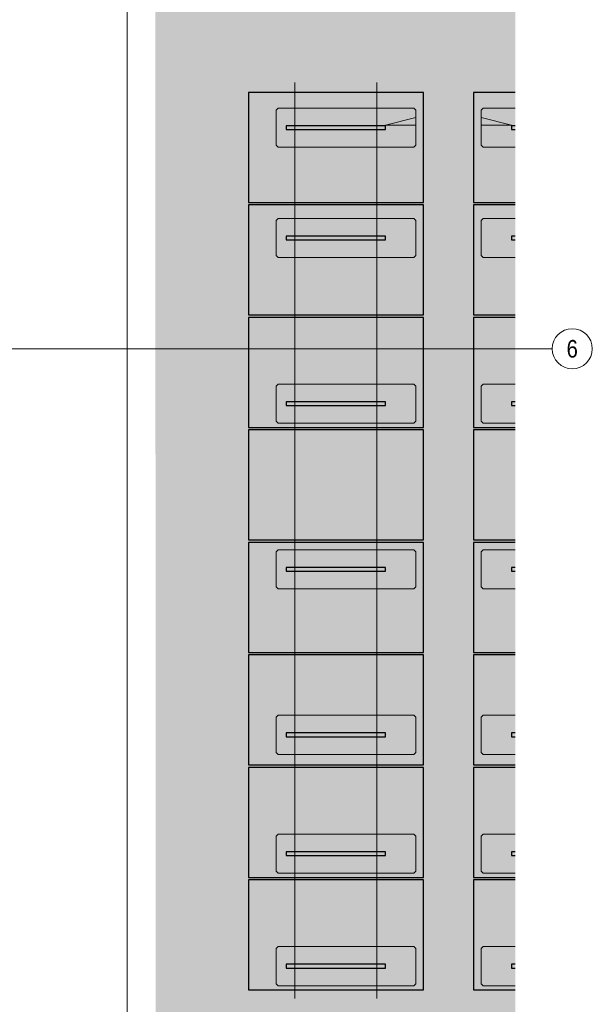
# Model space of a CAD drawing. Extents: x -720 to 300, y 62 to 1112.
# Tile 16 of 60: x -22 to 92, y 254 to 450. Entities that reach past the tile are written whole.
import ezdxf
from ezdxf.enums import TextEntityAlignment as Align
from ezdxf.lldxf.tags import DXFTag

# ---------------------------------------------------------------- set-up
doc = ezdxf.new("R2010")
doc.units = 0
doc.layers.get('0').update_dxf_attribs({"lineweight": 13})
for name, color, linetype, lineweight in [('3_Solarbase', 7, 'Continuous', 25), ('70 -71 Achsen- 1 Gebäudeachsen', 7, 'STRICHPUNKT2-A06DN9U3MF', 18), ('ModuleHighPointMark', 7, 'Continuous', 25)]:
    doc.layers.add(name, color=color, linetype=linetype, lineweight=lineweight)
for name, color, linetype, lineweight, true_color in [('E_ST_Tragsystem', 7, 'Continuous', 18, 0x006666), ('iwb_Layout Achsbezeichung', 1, 'Continuous', 13, 0xff0000), ('iwb_Layout BA_Markierung', 7, 'Continuous', 9, 0xbadcdc), ('Modules', 7, 'Continuous', 25, 0xffa500)]:
    doc.layers.add(name, color=color, linetype=linetype, lineweight=lineweight, true_color=true_color)
doc.styles.get("Standard").update_dxf_attribs({"font": 'ARIALN.TTF'})
tags = doc.linetypes.add('STRICHPUNKT2', pattern=[12.7, 6.35, -3.175, 0, -3.175]).pattern_tags.tags
tags[10:11] = [DXFTag(74, 4), DXFTag(75, 0), DXFTag(340, '0'), DXFTag(46, 0.0), DXFTag(50, 0.0), DXFTag(44, 0.0), DXFTag(45, 0.0)]
tags[8:9] = [DXFTag(74, 4), DXFTag(75, 0), DXFTag(340, '0'), DXFTag(46, 0.0), DXFTag(50, 0.0), DXFTag(44, 0.0), DXFTag(45, 0.0)]
tags[6:7] = [DXFTag(74, 4), DXFTag(75, 0), DXFTag(340, '0'), DXFTag(46, 0.0), DXFTag(50, 0.0), DXFTag(44, 0.0), DXFTag(45, 0.0)]
tags[4:5] = [DXFTag(74, 4), DXFTag(75, 0), DXFTag(340, '0'), DXFTag(46, 0.0), DXFTag(50, 0.0), DXFTag(44, 0.0), DXFTag(45, 0.0)]
tags = doc.linetypes.add('STRICHPUNKT2-A06DN9U3MF', pattern=[12.7, 6.35, -3.175, 0, -3.175]).pattern_tags.tags
tags[10:11] = [DXFTag(74, 4), DXFTag(75, 0), DXFTag(340, '0'), DXFTag(46, 0.0), DXFTag(50, 0.0), DXFTag(44, 0.0), DXFTag(45, 0.0)]
tags[8:9] = [DXFTag(74, 4), DXFTag(75, 0), DXFTag(340, '0'), DXFTag(46, 0.0), DXFTag(50, 0.0), DXFTag(44, 0.0), DXFTag(45, 0.0)]
tags[6:7] = [DXFTag(74, 4), DXFTag(75, 0), DXFTag(340, '0'), DXFTag(46, 0.0), DXFTag(50, 0.0), DXFTag(44, 0.0), DXFTag(45, 0.0)]
tags[4:5] = [DXFTag(74, 4), DXFTag(75, 0), DXFTag(340, '0'), DXFTag(46, 0.0), DXFTag(50, 0.0), DXFTag(44, 0.0), DXFTag(45, 0.0)]

# ---------------------------------------------------------------- blocks, each defined once
blk = doc.blocks.new('Polygon-A06DN9TXMF')
at = {"color": 0, "linetype": 'ByBlock', "lineweight": -2, "ltscale": 0.13}
blk.add_solid([(4.85, 86.71), (4.69, 1083.81), (76.5, 86.52), (76.5, 1083.81)], dxfattribs=at)
blk = doc.blocks.new('Referenz-A06DN9U5MF')
at = {"layer": '70 -71 Achsen- 1 Gebäudeachsen', "color": 0, "linetype": 'STRICHPUNKT2-A06DN9U3MF', "ltscale": 0.18}
for p, q in [((-0.85, 1084.85), (-0.85, 85.41)), ((-682.49, 384.91), (76.46, 384.91))]:
    blk.add_line(p, q, dxfattribs=at)
blk = doc.blocks.new('Blockreferenz-A06DNAWLMF')
at = {"layer": '3_Solarbase', "color": 0}
for p, q in [((76.46, 341.35), (75.71, 341.35)), ((75.71, 341.35), (75.71, 340.59)), ((75.71, 340.59), (76.46, 340.59))]:
    blk.add_line(p, q, dxfattribs=at)
blk = doc.blocks.new('Blockreferenz-A06DNAWNMF')
at = {"layer": '3_Solarbase', "color": 0}
for p, q in [((76.46, 308.35), (75.71, 308.35)), ((75.71, 308.35), (75.71, 307.59)), ((75.71, 307.59), (76.46, 307.59))]:
    blk.add_line(p, q, dxfattribs=at)
blk = doc.blocks.new('Blockreferenz-A06DNAWPMF')
at = {"layer": '3_Solarbase', "color": 0}
for p, q in [((50.65, 341.35), (30.85, 341.35)), ((30.85, 341.35), (30.85, 340.59)), ((30.85, 340.59), (50.65, 340.59)), ((50.65, 340.59), (50.65, 341.35))]:
    blk.add_line(p, q, dxfattribs=at)
blk = doc.blocks.new('Blockreferenz-A06DNAWRMF')
at = {"layer": '3_Solarbase', "color": 0}
for p, q in [((76.46, 407.35), (75.71, 407.35)), ((75.71, 407.35), (75.71, 406.59)), ((75.71, 406.59), (76.46, 406.59))]:
    blk.add_line(p, q, dxfattribs=at)
blk = doc.blocks.new('Blockreferenz-A06DNAWTMF')
at = {"layer": '3_Solarbase', "color": 0}
for p, q in [((50.65, 374.35), (30.85, 374.35)), ((30.85, 374.35), (30.85, 373.59)), ((30.85, 373.59), (50.65, 373.59)), ((50.65, 373.59), (50.65, 374.35))]:
    blk.add_line(p, q, dxfattribs=at)
blk = doc.blocks.new('Blockreferenz-A06DNAWVMF')
at = {"layer": '3_Solarbase', "color": 0}
for p, q in [((50.65, 407.35), (30.85, 407.35)), ((30.85, 407.35), (30.85, 406.59)), ((30.85, 406.59), (50.65, 406.59)), ((50.65, 406.59), (50.65, 407.35))]:
    blk.add_line(p, q, dxfattribs=at)
blk = doc.blocks.new('Blockreferenz-A06DNAWXMF')
at = {"layer": '3_Solarbase', "color": 0}
for p, q in [((76.46, 341.35), (75.71, 341.35)), ((75.71, 341.35), (75.71, 340.59)), ((75.71, 340.59), (76.46, 340.59))]:
    blk.add_line(p, q, dxfattribs=at)
blk = doc.blocks.new('Blockreferenz-A06DNAWZMF')
at = {"layer": '3_Solarbase', "color": 0}
for p, q in [((76.46, 407.35), (75.71, 407.35)), ((75.71, 407.35), (75.71, 406.59)), ((75.71, 406.59), (76.46, 406.59))]:
    blk.add_line(p, q, dxfattribs=at)
blk = doc.blocks.new('Blockreferenz-A06DNAX1MF')
at = {"layer": '3_Solarbase', "color": 0}
for p, q in [((50.65, 429.35), (30.85, 429.35)), ((30.85, 429.35), (30.85, 428.59)), ((30.85, 428.59), (50.65, 428.59)), ((50.65, 428.59), (50.65, 429.35))]:
    blk.add_line(p, q, dxfattribs=at)
blk = doc.blocks.new('Blockreferenz-A06DNAX3MF')
at = {"layer": 'ModuleHighPointMark', "color": 16, "lineweight": 0, "true_color": 0x6c0000}
for p, q in [((56.65, 430.97), (50.65, 429.47)), ((56.65, 429.47), (56.65, 430.97)), ((50.65, 429.47), (56.65, 429.47))]:
    blk.add_line(p, q, dxfattribs=at)
at = {"layer": 'ModuleHighPointMark', "color": 40, "linetype": 'ByBlock', "ltscale": 0.25, "true_color": 0xffa600}
blk.add_solid([(56.65, 429.47), (50.65, 429.47), (56.65, 430.97)], dxfattribs=at)
blk = doc.blocks.new('Blockreferenz-A06DNAX5MF')
at = {"layer": 'ModuleHighPointMark', "color": 16, "lineweight": 0, "true_color": 0x6c0000}
for p, q in [((69.71, 429.47), (69.71, 430.97)), ((69.71, 430.97), (75.71, 429.47)), ((75.71, 429.47), (69.71, 429.47))]:
    blk.add_line(p, q, dxfattribs=at)
at = {"layer": 'ModuleHighPointMark', "color": 40, "linetype": 'ByBlock', "ltscale": 0.25, "true_color": 0xffa600}
blk.add_solid([(69.71, 429.47), (69.71, 430.97), (75.71, 429.47)], dxfattribs=at)
blk = doc.blocks.new('Blockreferenz-A06DNAX7MF')
at = {"color": 96, "lineweight": -2, "true_color": 0x008000}
for p, q in [((28.86, 311.47), (29.26, 311.87)), ((28.86, 304.47), (28.86, 311.47)), ((29.26, 311.87), (56.26, 311.87)), ((56.26, 311.87), (56.66, 311.47)), ((56.66, 311.47), (56.66, 304.47)), ((29.26, 304.07), (28.86, 304.47)), ((56.66, 304.47), (56.26, 304.07)), ((56.26, 304.07), (29.26, 304.07))]:
    blk.add_line(p, q, dxfattribs=at)
blk = doc.blocks.new('Blockreferenz-A06DNAX9MF')
at = {"color": 96, "lineweight": -2, "true_color": 0x008000}
for p, q in [((28.86, 377.47), (29.26, 377.87)), ((28.86, 370.47), (28.86, 377.47)), ((29.26, 377.87), (56.26, 377.87)), ((56.26, 377.87), (56.66, 377.47)), ((56.66, 377.47), (56.66, 370.47)), ((29.26, 370.07), (28.86, 370.47)), ((56.26, 370.07), (29.26, 370.07)), ((56.66, 370.47), (56.26, 370.07))]:
    blk.add_line(p, q, dxfattribs=at)
blk = doc.blocks.new('Blockreferenz-A06DNAXBMF')
at = {"color": 96, "lineweight": -2, "true_color": 0x008000}
for p, q in [((28.86, 432.47), (29.26, 432.87)), ((28.86, 425.47), (28.86, 432.47)), ((29.26, 432.87), (56.26, 432.87)), ((56.26, 432.87), (56.66, 432.47)), ((56.66, 432.47), (56.66, 425.47)), ((29.26, 425.07), (28.86, 425.47)), ((56.26, 425.07), (29.26, 425.07)), ((56.66, 425.47), (56.26, 425.07))]:
    blk.add_line(p, q, dxfattribs=at)
blk = doc.blocks.new('Blockreferenz-A06DNAXDMF')
at = {"layer": 'Modules'}
for p, q in [((76.46, 323.89), (68.18, 323.89)), ((68.18, 323.89), (68.18, 301.97)), ((68.18, 301.97), (76.46, 301.97))]:
    blk.add_line(p, q, dxfattribs=at)
blk = doc.blocks.new('Blockreferenz-A06DNAXFMF')
at = {"layer": 'Modules'}
for p, q in [((58.18, 391.15), (23.32, 391.15)), ((23.32, 391.15), (23.32, 369.23)), ((58.18, 369.23), (58.18, 391.15)), ((23.32, 369.23), (58.18, 369.23))]:
    blk.add_line(p, q, dxfattribs=at)
blk = doc.blocks.new('Blockreferenz-A06DNAXHMF')
at = {"layer": '3_Solarbase', "color": 0}
for p, q in [((50.65, 407.35), (30.85, 407.35)), ((30.85, 407.35), (30.85, 406.59)), ((30.85, 406.59), (50.65, 406.59)), ((50.65, 406.59), (50.65, 407.35))]:
    blk.add_line(p, q, dxfattribs=at)
blk = doc.blocks.new('Blockreferenz-A06DNAXJMF')
at = {"layer": 'Modules'}
for p, q in [((58.18, 323.89), (23.32, 323.89)), ((23.32, 323.89), (23.32, 301.97)), ((58.18, 301.97), (58.18, 323.89)), ((23.32, 301.97), (58.18, 301.97))]:
    blk.add_line(p, q, dxfattribs=at)
blk = doc.blocks.new('Blockreferenz-A06DNAXLMF')
at = {"layer": 'Modules'}
for p, q in [((76.46, 368.73), (68.18, 368.73)), ((68.18, 368.73), (68.18, 346.81)), ((68.18, 346.81), (76.46, 346.81))]:
    blk.add_line(p, q, dxfattribs=at)
blk = doc.blocks.new('Blockreferenz-A06DNAXNMF')
at = {"layer": 'Modules'}
for p, q in [((58.18, 346.31), (23.32, 346.31)), ((23.32, 346.31), (23.32, 324.39)), ((58.18, 324.39), (58.18, 346.31)), ((23.32, 324.39), (58.18, 324.39))]:
    blk.add_line(p, q, dxfattribs=at)
blk = doc.blocks.new('Blockreferenz-A06DNAXPMF')
at = {"layer": 'Modules'}
for p, q in [((58.18, 413.57), (23.32, 413.57)), ((23.32, 413.57), (23.32, 391.65)), ((58.18, 391.65), (58.18, 413.57)), ((23.32, 391.65), (58.18, 391.65))]:
    blk.add_line(p, q, dxfattribs=at)
blk = doc.blocks.new('Blockreferenz-A06DNAXRMF')
at = {"color": 96, "lineweight": -2, "true_color": 0x008000}
for p, q in [((28.86, 344.47), (29.26, 344.87)), ((28.86, 337.47), (28.86, 344.47)), ((29.26, 344.87), (56.26, 344.87)), ((56.26, 344.87), (56.66, 344.47)), ((56.66, 344.47), (56.66, 337.47)), ((29.26, 337.07), (28.86, 337.47)), ((56.26, 337.07), (29.26, 337.07)), ((56.66, 337.47), (56.26, 337.07))]:
    blk.add_line(p, q, dxfattribs=at)
blk = doc.blocks.new('Blockreferenz-A06DNAXTMF')
at = {"color": 96, "lineweight": -2, "true_color": 0x008000}
for p, q in [((28.86, 410.47), (29.26, 410.87)), ((28.86, 403.47), (28.86, 410.47)), ((29.26, 410.87), (56.26, 410.87)), ((56.26, 410.87), (56.66, 410.47)), ((56.66, 410.47), (56.66, 403.47)), ((29.26, 403.07), (28.86, 403.47)), ((56.26, 403.07), (29.26, 403.07)), ((56.66, 403.47), (56.26, 403.07))]:
    blk.add_line(p, q, dxfattribs=at)
blk = doc.blocks.new('Blockreferenz-A06DNAXVMF')
at = {"layer": 'Modules'}
for p, q in [((76.46, 391.15), (68.18, 391.15)), ((68.18, 391.15), (68.18, 369.23)), ((68.18, 369.23), (76.46, 369.23))]:
    blk.add_line(p, q, dxfattribs=at)
blk = doc.blocks.new('Blockreferenz-A06DNAXXMF')
at = {"color": 96, "lineweight": -2, "true_color": 0x008000}
for p, q in [((69.72, 344.47), (70.12, 344.87)), ((69.72, 337.47), (69.72, 344.47)), ((70.12, 344.87), (76.46, 344.87)), ((70.12, 337.07), (69.72, 337.47)), ((76.46, 337.07), (70.12, 337.07))]:
    blk.add_line(p, q, dxfattribs=at)
blk = doc.blocks.new('Blockreferenz-A06DNAXZMF')
at = {"color": 96, "lineweight": -2, "true_color": 0x008000}
for p, q in [((69.72, 311.47), (70.12, 311.87)), ((69.72, 304.47), (69.72, 311.47)), ((70.12, 311.87), (76.46, 311.87)), ((70.12, 304.07), (69.72, 304.47)), ((76.46, 304.07), (70.12, 304.07))]:
    blk.add_line(p, q, dxfattribs=at)
blk = doc.blocks.new('Blockreferenz-A06DNAY1MF')
at = {"layer": 'Modules'}
for p, q in [((76.46, 413.57), (68.18, 413.57)), ((68.18, 413.57), (68.18, 391.65)), ((68.18, 391.65), (76.46, 391.65))]:
    blk.add_line(p, q, dxfattribs=at)
blk = doc.blocks.new('Blockreferenz-A06DNAY3MF')
at = {"color": 96, "lineweight": -2, "true_color": 0x008000}
for p, q in [((69.72, 410.47), (70.12, 410.87)), ((69.72, 403.47), (69.72, 410.47)), ((70.12, 410.87), (76.46, 410.87)), ((70.12, 403.07), (69.72, 403.47)), ((76.46, 403.07), (70.12, 403.07))]:
    blk.add_line(p, q, dxfattribs=at)
blk = doc.blocks.new('Blockreferenz-A06DNAY5MF')
at = {"color": 96, "lineweight": -2, "true_color": 0x008000}
for p, q in [((69.72, 377.47), (70.12, 377.87)), ((69.72, 370.47), (69.72, 377.47)), ((70.12, 377.87), (76.46, 377.87)), ((70.12, 370.07), (69.72, 370.47)), ((76.46, 370.07), (70.12, 370.07))]:
    blk.add_line(p, q, dxfattribs=at)
blk = doc.blocks.new('Blockreferenz-A06DNAY7MF')
at = {"color": 96, "lineweight": -2, "true_color": 0x008000}
for p, q in [((69.72, 432.47), (70.12, 432.87)), ((69.72, 425.47), (69.72, 432.47)), ((70.12, 432.87), (76.46, 432.87)), ((70.12, 425.07), (69.72, 425.47)), ((76.46, 425.07), (70.12, 425.07))]:
    blk.add_line(p, q, dxfattribs=at)
blk = doc.blocks.new('Blockreferenz-A06DNAY9MF')
at = {"layer": 'Modules'}
for p, q in [((58.18, 368.73), (23.32, 368.73)), ((23.32, 368.73), (23.32, 346.81)), ((58.18, 346.81), (58.18, 368.73)), ((23.32, 346.81), (58.18, 346.81))]:
    blk.add_line(p, q, dxfattribs=at)
blk = doc.blocks.new('Blockreferenz-A06DNAYBMF')
at = {"layer": 'Modules'}
for p, q in [((58.18, 435.99), (23.32, 435.99)), ((23.32, 435.99), (23.32, 414.07)), ((58.18, 414.07), (58.18, 435.99)), ((23.32, 414.07), (58.18, 414.07))]:
    blk.add_line(p, q, dxfattribs=at)
blk = doc.blocks.new('Blockreferenz-A06DNAYDMF')
at = {"layer": 'Modules'}
for p, q in [((76.46, 346.31), (68.18, 346.31)), ((68.18, 346.31), (68.18, 324.39)), ((68.18, 324.39), (76.46, 324.39))]:
    blk.add_line(p, q, dxfattribs=at)
blk = doc.blocks.new('Blockreferenz-A06DNAYFMF')
at = {"layer": 'Modules'}
for p, q in [((76.46, 435.99), (68.18, 435.99)), ((68.18, 435.99), (68.18, 414.07)), ((68.18, 414.07), (76.46, 414.07))]:
    blk.add_line(p, q, dxfattribs=at)
blk = doc.blocks.new('Blockreferenz-A06DNAYHMF')
at = {"layer": '3_Solarbase', "color": 0}
for p, q in [((50.65, 308.35), (30.85, 308.35)), ((30.85, 308.35), (30.85, 307.59)), ((50.65, 307.59), (50.65, 308.35)), ((30.85, 307.59), (50.65, 307.59))]:
    blk.add_line(p, q, dxfattribs=at)
blk = doc.blocks.new('Blockreferenz-A06DNAYJMF')
at = {"layer": '3_Solarbase', "color": 0}
for p, q in [((76.46, 308.35), (75.71, 308.35)), ((75.71, 308.35), (75.71, 307.59)), ((75.71, 307.59), (76.46, 307.59))]:
    blk.add_line(p, q, dxfattribs=at)
blk = doc.blocks.new('Blockreferenz-A06DNAYLMF')
at = {"layer": '3_Solarbase', "color": 0}
for p, q in [((76.46, 374.35), (75.71, 374.35)), ((75.71, 374.35), (75.71, 373.59)), ((75.71, 373.59), (76.46, 373.59))]:
    blk.add_line(p, q, dxfattribs=at)
blk = doc.blocks.new('Blockreferenz-A06DNAYNMF')
at = {"layer": '3_Solarbase', "color": 0}
for p, q in [((76.46, 429.35), (75.71, 429.35)), ((75.71, 429.35), (75.71, 428.59)), ((75.71, 428.59), (76.46, 428.59))]:
    blk.add_line(p, q, dxfattribs=at)
blk = doc.blocks.new('Blockreferenz-A06DNAYPMF')
at = {"layer": '3_Solarbase', "color": 0}
for p, q in [((50.65, 308.35), (30.85, 308.35)), ((30.85, 308.35), (30.85, 307.59)), ((50.65, 307.59), (50.65, 308.35)), ((30.85, 307.59), (50.65, 307.59))]:
    blk.add_line(p, q, dxfattribs=at)
blk = doc.blocks.new('Blockreferenz-A06DNAYRMF')
at = {"layer": '3_Solarbase', "color": 0}
for p, q in [((50.65, 341.35), (30.85, 341.35)), ((30.85, 341.35), (30.85, 340.59)), ((30.85, 340.59), (50.65, 340.59)), ((50.65, 340.59), (50.65, 341.35))]:
    blk.add_line(p, q, dxfattribs=at)
blk = doc.blocks.new('Blockreferenz-A06DNAYTMF')
at = {"layer": '3_Solarbase', "color": 0}
for p, q in [((50.65, 374.35), (30.85, 374.35)), ((30.85, 374.35), (30.85, 373.59)), ((30.85, 373.59), (50.65, 373.59)), ((50.65, 373.59), (50.65, 374.35))]:
    blk.add_line(p, q, dxfattribs=at)
blk = doc.blocks.new('Blockreferenz-A06DNAYVMF')
at = {"layer": '3_Solarbase', "color": 0}
for p, q in [((50.65, 429.35), (30.85, 429.35)), ((30.85, 429.35), (30.85, 428.59)), ((30.85, 428.59), (50.65, 428.59)), ((50.65, 428.59), (50.65, 429.35))]:
    blk.add_line(p, q, dxfattribs=at)
blk = doc.blocks.new('Blockreferenz-A06DNAYXMF')
at = {"layer": '3_Solarbase', "color": 0}
for p, q in [((76.46, 429.35), (75.71, 429.35)), ((75.71, 429.35), (75.71, 428.59)), ((75.71, 428.59), (76.46, 428.59))]:
    blk.add_line(p, q, dxfattribs=at)
blk = doc.blocks.new('Blockreferenz-A06DNAYZMF')
at = {"layer": '3_Solarbase', "color": 0}
for p, q in [((76.46, 374.35), (75.71, 374.35)), ((75.71, 374.35), (75.71, 373.59)), ((75.71, 373.59), (76.46, 373.59))]:
    blk.add_line(p, q, dxfattribs=at)
blk = doc.blocks.new('Blockreferenz-A06DNAZ1MF')
at = {"layer": '3_Solarbase', "color": 0}
for p, q in [((50.65, 284.67), (30.85, 284.67)), ((30.85, 284.67), (30.85, 283.91)), ((50.65, 283.91), (50.65, 284.67)), ((30.85, 283.91), (50.65, 283.91))]:
    blk.add_line(p, q, dxfattribs=at)
blk = doc.blocks.new('Blockreferenz-A06DNAZ3MF')
at = {"color": 96, "lineweight": -2, "true_color": 0x008000}
for p, q in [((28.86, 287.79), (29.26, 288.19)), ((28.86, 280.79), (28.86, 287.79)), ((29.26, 288.19), (56.26, 288.19)), ((56.26, 288.19), (56.66, 287.79)), ((56.66, 287.79), (56.66, 280.79)), ((29.26, 280.39), (28.86, 280.79)), ((56.66, 280.79), (56.26, 280.39)), ((56.26, 280.39), (29.26, 280.39))]:
    blk.add_line(p, q, dxfattribs=at)
blk = doc.blocks.new('Blockreferenz-A06DNAZ5MF')
at = {"layer": 'Modules'}
for p, q in [((58.18, 301.47), (23.32, 301.47)), ((23.32, 301.47), (23.32, 279.55)), ((58.18, 279.55), (58.18, 301.47)), ((23.32, 279.55), (58.18, 279.55))]:
    blk.add_line(p, q, dxfattribs=at)
blk = doc.blocks.new('Blockreferenz-A06DNAZ7MF')
at = {"layer": 'Modules'}
for p, q in [((76.46, 301.47), (68.18, 301.47)), ((68.18, 301.47), (68.18, 279.55)), ((68.18, 279.55), (76.46, 279.55))]:
    blk.add_line(p, q, dxfattribs=at)
blk = doc.blocks.new('Blockreferenz-A06DNAZ9MF')
at = {"color": 96, "lineweight": -2, "true_color": 0x008000}
for p, q in [((69.72, 287.79), (70.12, 288.19)), ((69.72, 280.79), (69.72, 287.79)), ((70.12, 288.19), (76.46, 288.19)), ((70.12, 280.39), (69.72, 280.79)), ((76.46, 280.39), (70.12, 280.39))]:
    blk.add_line(p, q, dxfattribs=at)
blk = doc.blocks.new('Blockreferenz-A06DNAZBMF')
at = {"layer": '3_Solarbase', "color": 0}
for p, q in [((76.46, 284.67), (75.71, 284.67)), ((75.71, 284.67), (75.71, 283.91)), ((75.71, 283.91), (76.46, 283.91))]:
    blk.add_line(p, q, dxfattribs=at)
blk = doc.blocks.new('Blockreferenz-A06DNAZDMF')
at = {"layer": '3_Solarbase', "color": 0}
for p, q in [((50.65, 284.67), (30.85, 284.67)), ((30.85, 284.67), (30.85, 283.91)), ((50.65, 283.91), (50.65, 284.67)), ((30.85, 283.91), (50.65, 283.91))]:
    blk.add_line(p, q, dxfattribs=at)
blk = doc.blocks.new('Blockreferenz-A06DNAZFMF')
at = {"layer": '3_Solarbase', "color": 0}
for p, q in [((76.46, 284.67), (75.71, 284.67)), ((75.71, 284.67), (75.71, 283.91)), ((75.71, 283.91), (76.46, 283.91))]:
    blk.add_line(p, q, dxfattribs=at)
blk = doc.blocks.new('Blockreferenz-A06DNB23MF')
at = {"layer": '3_Solarbase', "color": 0}
for p, q in [((50.65, 262.25), (30.85, 262.25)), ((30.85, 262.25), (30.85, 261.49)), ((30.85, 261.49), (50.65, 261.49)), ((50.65, 261.49), (50.65, 262.25))]:
    blk.add_line(p, q, dxfattribs=at)
blk = doc.blocks.new('Blockreferenz-A06DNB25MF')
at = {"color": 96, "lineweight": -2, "true_color": 0x008000}
for p, q in [((28.86, 265.37), (29.26, 265.77)), ((28.86, 258.37), (28.86, 265.37)), ((29.26, 265.77), (56.26, 265.77)), ((56.26, 265.77), (56.66, 265.37)), ((56.66, 265.37), (56.66, 258.37)), ((29.26, 257.97), (28.86, 258.37)), ((56.26, 257.97), (29.26, 257.97)), ((56.66, 258.37), (56.26, 257.97))]:
    blk.add_line(p, q, dxfattribs=at)
blk = doc.blocks.new('Blockreferenz-A06DNB27MF')
at = {"layer": 'Modules'}
for p, q in [((58.18, 279.05), (23.32, 279.05)), ((23.32, 279.05), (23.32, 257.13)), ((58.18, 257.13), (58.18, 279.05)), ((23.32, 257.13), (58.18, 257.13))]:
    blk.add_line(p, q, dxfattribs=at)
blk = doc.blocks.new('Blockreferenz-A06DNB29MF')
at = {"layer": 'Modules'}
for p, q in [((76.46, 279.05), (68.18, 279.05)), ((68.18, 279.05), (68.18, 257.13)), ((68.18, 257.13), (76.46, 257.13))]:
    blk.add_line(p, q, dxfattribs=at)
blk = doc.blocks.new('Blockreferenz-A06DNB2BMF')
at = {"color": 96, "lineweight": -2, "true_color": 0x008000}
for p, q in [((69.72, 265.37), (70.12, 265.77)), ((69.72, 258.37), (69.72, 265.37)), ((70.12, 265.77), (76.46, 265.77)), ((70.12, 257.97), (69.72, 258.37)), ((76.46, 257.97), (70.12, 257.97))]:
    blk.add_line(p, q, dxfattribs=at)
blk = doc.blocks.new('Blockreferenz-A06DNB2DMF')
at = {"layer": '3_Solarbase', "color": 0}
for p, q in [((76.46, 262.25), (75.71, 262.25)), ((75.71, 262.25), (75.71, 261.49)), ((75.71, 261.49), (76.46, 261.49))]:
    blk.add_line(p, q, dxfattribs=at)
blk = doc.blocks.new('Blockreferenz-A06DNB2FMF')
at = {"layer": '3_Solarbase', "color": 0}
for p, q in [((50.65, 262.25), (30.85, 262.25)), ((30.85, 262.25), (30.85, 261.49)), ((30.85, 261.49), (50.65, 261.49)), ((50.65, 261.49), (50.65, 262.25))]:
    blk.add_line(p, q, dxfattribs=at)
blk = doc.blocks.new('Blockreferenz-A06DNB2HMF')
at = {"layer": '3_Solarbase', "color": 0}
for p, q in [((76.46, 262.25), (75.71, 262.25)), ((75.71, 262.25), (75.71, 261.49)), ((75.71, 261.49), (76.46, 261.49))]:
    blk.add_line(p, q, dxfattribs=at)

msp = doc.modelspace()

# ---------------------------------------------------------------- linework, layer by layer
at = {"layer": 'E_ST_Tragsystem', "color": 1, "ltscale": 0.18, "true_color": 0xff0000}
for p, q in [((32.59, 395.97), (32.59, 437.99)), ((48.9, 395.97), (48.9, 437.99)), ((32.59, 299.97), (32.59, 395.97)), ((48.9, 299.97), (48.9, 395.97)), ((32.59, 255.42), (32.59, 327.69)), ((48.9, 255.42), (48.9, 327.69))]:
    msp.add_line(p, q, dxfattribs=at)
at = {"layer": 'iwb_Layout Achsbezeichung', "linetype": 'STRICHPUNKT2', "lineweight": 13, "ltscale": 0.39}
msp.add_line((76.5, 384.91), (83.84, 384.91), dxfattribs=at)
at = {"layer": 'iwb_Layout Achsbezeichung', "ltscale": 0.39, "extrusion": (0, 0, -1)}
msp.add_circle((-87.84, 384.91), 4, dxfattribs=at)

# ---------------------------------------------------------------- block references
at = {"color": 8, "lineweight": 13, "ltscale": 0.13, "true_color": 0x808080}
msp.add_blockref('Referenz-A06DN9U5MF', (0, 0), dxfattribs=at)
at = {"layer": 'E_ST_Tragsystem', "color": 7, "ltscale": 0.18, "true_color": 0xffffff}
for name in ['Blockreferenz-A06DNAYBMF', 'Blockreferenz-A06DNAYFMF', 'Blockreferenz-A06DNAXPMF', 'Blockreferenz-A06DNAY1MF', 'Blockreferenz-A06DNAXFMF', 'Blockreferenz-A06DNAXVMF', 'Blockreferenz-A06DNAY9MF', 'Blockreferenz-A06DNAXLMF', 'Blockreferenz-A06DNAXNMF', 'Blockreferenz-A06DNAYDMF', 'Blockreferenz-A06DNAXJMF', 'Blockreferenz-A06DNAXDMF', 'Blockreferenz-A06DNAZ5MF', 'Blockreferenz-A06DNAZ7MF', 'Blockreferenz-A06DNB27MF', 'Blockreferenz-A06DNB29MF']:
    msp.add_blockref(name, (0, 0), dxfattribs=at)
at = {"layer": 'E_ST_Tragsystem', "color": 0, "ltscale": 0.18}
for name in ['Blockreferenz-A06DNAXBMF', 'Blockreferenz-A06DNAY7MF', 'Blockreferenz-A06DNAX3MF', 'Blockreferenz-A06DNAX5MF', 'Blockreferenz-A06DNAXTMF', 'Blockreferenz-A06DNAY3MF', 'Blockreferenz-A06DNAX9MF', 'Blockreferenz-A06DNAY5MF', 'Blockreferenz-A06DNAXRMF', 'Blockreferenz-A06DNAXXMF', 'Blockreferenz-A06DNAX7MF', 'Blockreferenz-A06DNAXZMF', 'Blockreferenz-A06DNAZ3MF', 'Blockreferenz-A06DNAZ9MF', 'Blockreferenz-A06DNB25MF', 'Blockreferenz-A06DNB2BMF']:
    msp.add_blockref(name, (0, 0), dxfattribs=at)
at = {"layer": 'E_ST_Tragsystem', "color": 5, "ltscale": 0.18, "true_color": 0x0000ff}
for name in ['Blockreferenz-A06DNAX1MF', 'Blockreferenz-A06DNAYVMF', 'Blockreferenz-A06DNAYNMF', 'Blockreferenz-A06DNAYXMF', 'Blockreferenz-A06DNAWVMF', 'Blockreferenz-A06DNAXHMF', 'Blockreferenz-A06DNAWRMF', 'Blockreferenz-A06DNAWZMF', 'Blockreferenz-A06DNAWTMF', 'Blockreferenz-A06DNAYTMF', 'Blockreferenz-A06DNAYLMF', 'Blockreferenz-A06DNAYZMF', 'Blockreferenz-A06DNAWPMF', 'Blockreferenz-A06DNAYRMF', 'Blockreferenz-A06DNAWLMF', 'Blockreferenz-A06DNAWXMF', 'Blockreferenz-A06DNAYHMF', 'Blockreferenz-A06DNAYPMF', 'Blockreferenz-A06DNAWNMF', 'Blockreferenz-A06DNAYJMF', 'Blockreferenz-A06DNAZ1MF', 'Blockreferenz-A06DNAZDMF', 'Blockreferenz-A06DNAZBMF', 'Blockreferenz-A06DNAZFMF', 'Blockreferenz-A06DNB23MF', 'Blockreferenz-A06DNB2FMF', 'Blockreferenz-A06DNB2DMF', 'Blockreferenz-A06DNB2HMF']:
    msp.add_blockref(name, (0, 0), dxfattribs=at)
at = {"layer": 'iwb_Layout BA_Markierung', "ltscale": 0.13}
msp.add_blockref('Polygon-A06DN9TXMF', (0, 0), dxfattribs=at)

# ---------------------------------------------------------------- texts
at = {"layer": 'iwb_Layout Achsbezeichung', "ltscale": 0.39}
msp.add_text('6', height=3.5, dxfattribs=at).set_placement((87.84, 384.91), align=Align.MIDDLE_CENTER)

doc.saveas('drawing.dxf')
